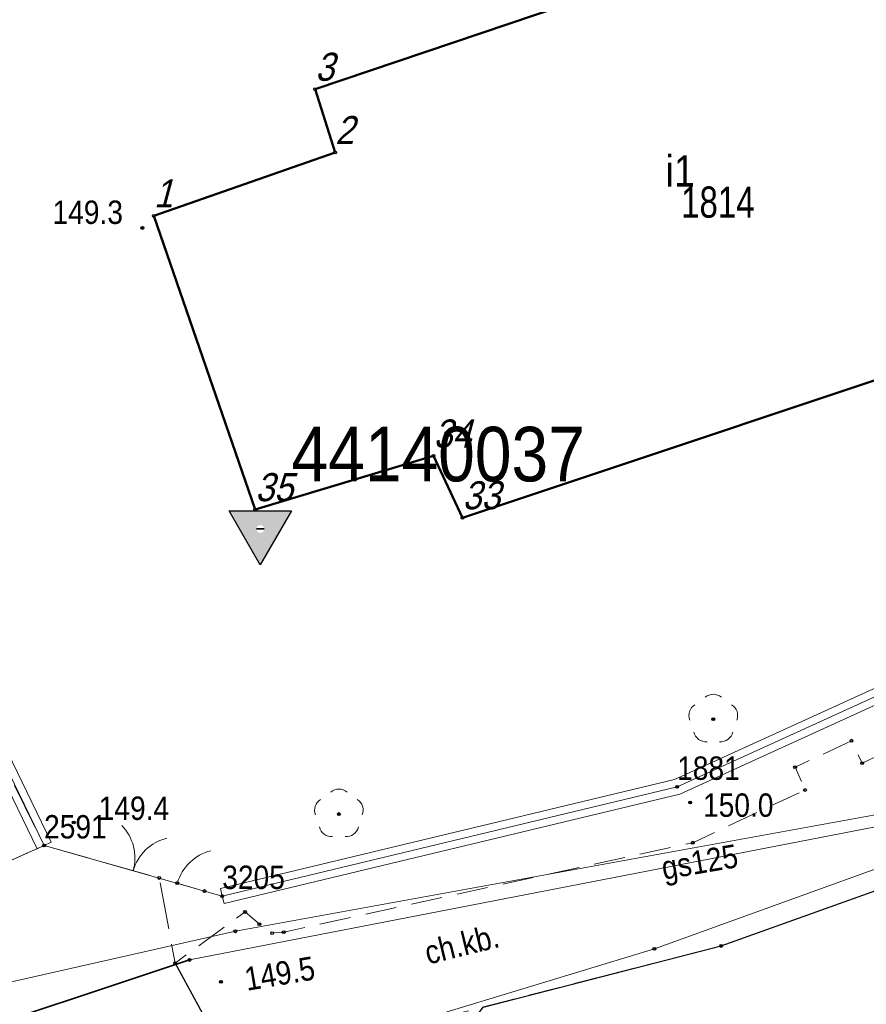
# Model space of a CAD drawing. Header units: metres. Extents: x 5551907 to 5556416, y 5709283 to 5712755.
# Tile 41 of 100: x 5554499 to 5554526, y 5710556 to 5710587. Entities that reach past the tile are written whole.
import ezdxf
from ezdxf.enums import TextEntityAlignment as Align

# ---------------------------------------------------------------- set-up
doc = ezdxf.new("R2010")
doc.units = ezdxf.units.M
for name, pattern in [('1.0_0.5', [1.5, 1, -0.5]), ('1.5_0.5', [2, 1.5, -0.5]), ('219-500', [0]), ('otob_500', [0]), ('otof_500', [0])]:
    doc.linetypes.add(name, pattern=pattern)
doc.layers.get('0').update_dxf_attribs({"color": 2, "lineweight": 5})
doc.styles.get("Standard").update_dxf_attribs({"font": 'Working1250', "width": 0.75})
doc.linetypes.add('otdn_500', pattern='A,5,0,[21,ksztalty.shx,S=0.5,R=0,X=0,Y=0]', length=5)

# ---------------------------------------------------------------- blocks, each defined once
blk = doc.blocks.new('PUNKTBUD')
at = {"color": 0}
blk.add_circle((0, 0), 0.045, dxfattribs=at)
blk = doc.blocks.new('203')
at = {"linetype": 'Continuous', "lineweight": 0}
h = blk.add_hatch(color=0, dxfattribs=at)
edge = h.paths.add_edge_path()
edge.add_arc((0, 0), 0.045, 0, 360)
blk = doc.blocks.new('PW01')
at = {"linetype": 'Continuous', "lineweight": 13}
h = blk.add_hatch(color=0, dxfattribs=at)
edge = h.paths.add_edge_path()
edge.add_arc((0, 0), 0.045, 0, 360)
blk = doc.blocks.new('OK02')
at = {"color": 0, "linetype": 'Continuous', "lineweight": 0}
for centre, start, end in [((-1.5, 0), 0, 60), ((1.5, 0), 120, 180)]:
    blk.add_arc(centre, 1.5, start, end, dxfattribs=at)
blk = doc.blocks.new('OK04')
at = {"color": 0, "linetype": 'Continuous', "lineweight": 0}
blk.add_arc((1.5, 0.001), 1.5, 120, 180, dxfattribs=at)
blk = doc.blocks.new('OP021')
at = {"linetype": 'Continuous', "lineweight": 13}
h = blk.add_hatch(color=0, dxfattribs=at)
edge = h.paths.add_edge_path()
edge.add_arc((0, 0), 0.05, 0, 360)
at = {"color": 0, "linetype": 'Continuous', "lineweight": 13}
for centre, start, end in [((0, 0.4), 49.272, 130.728), ((-0.38, 0.124), 121.308, 202.548), ((0.38, 0.124), 337.452, 58.692), ((-0.235, -0.324), 193.221, 274.871), ((0.235, -0.324), 265.129, 346.779)]:
    blk.add_arc(centre, 0.4, start, end, dxfattribs=at)
blk = doc.blocks.new('PIKIETAW1891')
at = {"color": 0}
blk.add_circle((0, 0), 0.045, dxfattribs=at)
blk = doc.blocks.new('OSHB')
h = blk.add_hatch(color=0)
edge = h.paths.add_edge_path()
edge.add_arc((0, 0), 0.125, 0, 180)
edge.add_arc((0, 0), 0.125, 180, 0)
h.paths.add_polyline_path([(0, -1.155), (-1, 0.577), (1, 0.577)])
at = {"color": 0}
for points in [[(0, -1.155), (-1, 0.577), (1, 0.577)], [(0.125, 0), (-0.125, 0)]]:
    blk.add_lwpolyline(points, close=True, dxfattribs=at)

msp = doc.modelspace()

# ---------------------------------------------------------------- linework, layer by layer
at = {"layer": '218-kontur użytku gruntowego', "color": 3, "linetype": 'CONTINUOUS', "lineweight": 18, "flags": 128}
for points in [[(5554487.99, 5710585.82), (5554500.07, 5710560.85)], [(5554500.07, 5710560.85), (5554487.99, 5710585.82)], [(5554520.36, 5710562.73), (5554547.45, 5710575.08)], [(5554547.45, 5710575.08), (5554520.36, 5710562.73)], [(5554505.78, 5710559.23), (5554520.36, 5710562.73)], [(5554520.36, 5710562.73), (5554505.78, 5710559.23)], [(5554500.07, 5710560.85), (5554505.78, 5710559.23)], [(5554505.78, 5710559.23), (5554500.07, 5710560.85)]]:
    msp.add_lwpolyline(points, dxfattribs=at)
at = {"layer": '219-działka ewidencyjna', "color": 7, "linetype": '219-500', "lineweight": 18, "flags": 128}
for points in [[(5554487.99, 5710585.82), (5554500.07, 5710560.85)], [(5554547.45, 5710575.08), (5554520.36, 5710562.73)], [(5554520.36, 5710562.73), (5554505.78, 5710559.23)], [(5554500.07, 5710560.85), (5554495.64, 5710558.86)], [(5554500.07, 5710560.85), (5554505.78, 5710559.23)]]:
    msp.add_lwpolyline(points, dxfattribs=at)
at = {"layer": '312-budynek ewidencyjny', "color": 7, "linetype": 'CONTINUOUS', "lineweight": 50, "flags": 128}
for points in [[(5554508.76, 5710585.1), (5554523.77, 5710590.18)], [(5554509.4, 5710583.07), (5554508.76, 5710585.1)], [(5554503.59, 5710581.04), (5554509.4, 5710583.07)], [(5554506.84, 5710571.62), (5554503.59, 5710581.04)], [(5554531.35, 5710577.32), (5554513.48, 5710571.36)], [(5554512.55, 5710573.34), (5554506.84, 5710571.62)], [(5554513.48, 5710571.36), (5554512.55, 5710573.34)]]:
    msp.add_lwpolyline(points, dxfattribs=at)
at = {"layer": 'brama', "color": 7, "linetype": 'otob_500', "lineweight": 18, "flags": 128}
msp.add_lwpolyline([(5554500.07, 5710560.85), (5554505.78, 5710559.23)], dxfattribs=at)
at = {"layer": 'chodnik', "color": 7, "linetype": '1.0_0.5', "lineweight": 18, "flags": 128}
msp.add_lwpolyline([(5554504.27, 5710557.08), (5554505.62, 5710554.6), (5554506.33, 5710553.74), (5554514.14, 5710555.67), (5554521.77, 5710557.63), (5554531.12, 5710560.98), (5554538.6, 5710563.66), (5554539.59, 5710563.41), (5554540.11, 5710563.11), (5554540.64, 5710562.69), (5554541.28, 5710561.94), (5554545.11, 5710563.32), (5554545.18, 5710564.56), (5554545.42, 5710565.28), (5554545.67, 5710565.68), (5554546, 5710566.11), (5554546.51, 5710566.47), (5554551.26, 5710568.27), (5554551.48, 5710569.22), (5554551.5, 5710569.95), (5554551.34, 5710570.77), (5554549.7, 5710575.88), (5554547.74, 5710575.13), (5554547.78, 5710574.28), (5554547.31, 5710573.32), (5554545.35, 5710572.44), (5554545.01, 5710573.16), (5554543.06, 5710572.25), (5554543.39, 5710571.49), (5554539, 5710569.45), (5554538.66, 5710570.19), (5554536.81, 5710569.32), (5554537.11, 5710568.56), (5554532.73, 5710566.51), (5554532.39, 5710567.23), (5554530.58, 5710566.38), (5554530.9, 5710565.65), (5554526.29, 5710563.49), (5554525.95, 5710564.21), (5554524.14, 5710563.36), (5554524.46, 5710562.63), (5554520.86, 5710560.94), (5554507.75, 5710558.07), (5554507.38, 5710558.04), (5554506.97, 5710558.33), (5554506.51, 5710558.72)], close=True, dxfattribs=at)
at = {"layer": 'furtka', "color": 7, "linetype": 'otof_500', "lineweight": 18, "flags": 128}
msp.add_lwpolyline([(5554504.34, 5710559.64), (5554505.21, 5710559.39)], dxfattribs=at)
at = {"layer": 'jezdnia', "color": 7, "linetype": '1.5_0.5', "lineweight": 18, "flags": 128}
for points in [[(5554490.54, 5710580.29), (5554486.11, 5710578.27), (5554488.25, 5710574.46), (5554490.83, 5710568.84), (5554492.55, 5710565.26), (5554495.64, 5710558.86), (5554500.07, 5710560.85)], [(5554412.43, 5710514.29), (5554408.24, 5710510.92), (5554418.66, 5710508.44), (5554419.59, 5710509.15), (5554420.38, 5710509.5), (5554421.46, 5710509.6), (5554422.36, 5710509.47), (5554423.16, 5710509.24), (5554423.89, 5710508.85), (5554424.46, 5710508.45), (5554428.69, 5710502.64), (5554439.05, 5710488.34), (5554439.27, 5710487.75), (5554439.32, 5710487.1), (5554439.14, 5710486.55), (5554438.1, 5710485.76), (5554437.65, 5710485.71), (5554436.85, 5710485.85), (5554441.68, 5710479.01), (5554444.19, 5710480.86), (5554442.45, 5710483.36), (5554443.47, 5710484.11), (5554467.28, 5710501.44), (5554488.48, 5710516.77), (5554505.22, 5710528.95), (5554521.64, 5710540.81), (5554534.16, 5710549.88), (5554542.28, 5710555.84), (5554542.73, 5710556.08), (5554548.69, 5710558.31), (5554550.14, 5710558.79), (5554550.8, 5710559.03), (5554551.51, 5710559.12), (5554552.37, 5710559.08), (5554553.78, 5710558.9), (5554554.78, 5710558.61), (5554555.64, 5710558.2), (5554556.75, 5710557.41), (5554557.27, 5710556.62), (5554557.72, 5710555.64), (5554562.19, 5710557.43), (5554562.14, 5710560.52), (5554558, 5710570.33), (5554557.22, 5710570.54), (5554556.66, 5710571.02), (5554556.14, 5710571.5), (5554555.73, 5710572.18), (5554551.34, 5710570.77), (5554551.5, 5710569.95), (5554551.48, 5710569.22), (5554551.26, 5710568.27), (5554550.9, 5710567.4), (5554550.49, 5710566.63), (5554550, 5710565.93), (5554549.32, 5710565.24), (5554547.89, 5710564.5), (5554545.11, 5710563.32), (5554541.28, 5710561.94), (5554534.34, 5710559.41), (5554531.12, 5710560.98), (5554521.77, 5710557.63), (5554514.14, 5710555.67), (5554512.15, 5710552.94), (5554509.31, 5710551.99), (5554508.96, 5710551.99), (5554508.15, 5710552.25), (5554507.64, 5710552.54), (5554506.95, 5710553.08), (5554506.33, 5710553.74), (5554505.62, 5710554.6), (5554504.27, 5710557.08), (5554503.76, 5710559.81), (5554500.07, 5710560.85), (5554495.64, 5710558.86), (5554496.41, 5710557.66), (5554496.92, 5710556.29), (5554497.23, 5710555.1), (5554497.4, 5710553.9), (5554497.47, 5710552.1), (5554497.29, 5710550.89), (5554497.03, 5710549.78), (5554496.59, 5710548.91), (5554496.04, 5710547.96), (5554495.73, 5710547.56), (5554494.8, 5710547.25), (5554491.67, 5710548.63), (5554486.93, 5710547.1), (5554485.39, 5710546.56), (5554480.26, 5710544.86), (5554478.27, 5710541.32), (5554476.06, 5710540.6), (5554472.16, 5710539.33), (5554470.22, 5710538.71), (5554468.48, 5710538.32), (5554467.02, 5710538.21), (5554465.68, 5710538.2), (5554464.68, 5710538.33), (5554463.62, 5710538.55), (5554462.32, 5710538.98), (5554460.78, 5710539.89), (5554459.64, 5710540.79), (5554459.04, 5710541.45), (5554456.35, 5710545.55), (5554450.55, 5710542.97), (5554450.88, 5710541.78), (5554451.08, 5710540.23), (5554451.01, 5710538.73), (5554450.66, 5710537.42), (5554450.07, 5710535.93), (5554449.39, 5710534.73), (5554448.6, 5710533.68), (5554447.4, 5710532.83), (5554442.88, 5710530.78), (5554440.1, 5710529.43), (5554437.5, 5710528.21), (5554433.01, 5710525.89), (5554428.59, 5710523.58), (5554424.16, 5710521.11), (5554422.19, 5710520.04), (5554421.57, 5710519.67), (5554417.2, 5710517.18), (5554414.65, 5710515.66)]]:
    msp.add_lwpolyline(points, close=True, dxfattribs=at)
at = {"layer": 'krawężnik', "color": 7, "linetype": 'CONTINUOUS', "lineweight": 25, "flags": 128}
msp.add_lwpolyline([(5554504.27, 5710557.08), (5554505.62, 5710554.6), (5554506.33, 5710553.74), (5554506.95, 5710553.08), (5554507.64, 5710552.54), (5554508.15, 5710552.25), (5554508.96, 5710551.99), (5554509.31, 5710551.99), (5554512.15, 5710552.94), (5554514.14, 5710555.67), (5554521.77, 5710557.63), (5554531.12, 5710560.98), (5554534.34, 5710559.41), (5554541.28, 5710561.94), (5554545.11, 5710563.32), (5554547.89, 5710564.5), (5554549.32, 5710565.24), (5554550, 5710565.93), (5554550.49, 5710566.63), (5554550.9, 5710567.4), (5554551.26, 5710568.27), (5554551.48, 5710569.22), (5554551.5, 5710569.95), (5554551.34, 5710570.77)], dxfattribs=at)
at = {"layer": 'obudowa ochronna przewodu', "color": 7, "linetype": 'CONTINUOUS', "lineweight": 35, "flags": 128}
msp.add_lwpolyline([(5554504.73, 5710557.18), (5554496.44, 5710554.43)], dxfattribs=at)
at = {"layer": 'przewód elektroenergetyczny podziemny', "color": 1, "linetype": 'CONTINUOUS', "lineweight": 18, "flags": 128}
for points in [[(5554488.21, 5710551.73), (5554495.52, 5710554.25), (5554496.52, 5710555.91), (5554506.2, 5710558.1), (5554534.18, 5710563.19), (5554562.31, 5710574.1)], [(5554470.04, 5710542.38), (5554475.04, 5710543.95), (5554497.65, 5710552.17), (5554504.66, 5710553.71), (5554506.65, 5710553.29), (5554509.98, 5710554), (5554512.88, 5710555.48), (5554519.63, 5710557.54), (5554531.7, 5710561.9), (5554546.5, 5710564.71)]]:
    msp.add_lwpolyline(points, dxfattribs=at)
at = {"layer": 'przewód gazowy', "color": 40, "linetype": 'CONTINUOUS', "lineweight": 18, "flags": 128}
msp.add_lwpolyline([(5554458.63, 5710544.72), (5554459.19, 5710544.18), (5554460.34, 5710544.13), (5554464.63, 5710543.71), (5554473.57, 5710545.84), (5554492.46, 5710552.44), (5554496.44, 5710554.43), (5554504.73, 5710557.18), (5554535.09, 5710563.07), (5554548.06, 5710567.83)], dxfattribs=at)
at = {"layer": 'ściana oporowa (linia)', "color": 0, "lineweight": 18}
for p, q in [((5554488.215, 5710585.929), (5554500.295, 5710560.959)), ((5554520.278, 5710562.968), (5554537.646, 5710570.888)), ((5554505.722, 5710559.473), (5554520.278, 5710562.968)), ((5554500.295, 5710560.959), (5554500.07, 5710560.85)), ((5554505.722, 5710559.473), (5554505.78, 5710559.23))]:
    msp.add_line(p, q, dxfattribs=at)
at = {"layer": 'ściana oporowa (linia)', "color": 0, "linetype": 'otdn_500', "lineweight": 18}
for p, q in [((5554487.765, 5710585.711), (5554499.845, 5710560.741)), ((5554520.442, 5710562.492), (5554537.854, 5710570.433)), ((5554505.838, 5710558.987), (5554520.442, 5710562.492)), ((5554499.845, 5710560.741), (5554500.07, 5710560.85)), ((5554505.838, 5710558.987), (5554505.78, 5710559.23))]:
    msp.add_line(p, q, dxfattribs=at)

# ---------------------------------------------------------------- block references
at = {"layer": '203-punkt graniczny', "color": 7, "linetype": 'CONTINUOUS', "lineweight": 18}
for p in [(5554520.36, 5710562.73), (5554500.07, 5710560.85), (5554505.78, 5710559.23)]:
    msp.add_blockref('203', p, dxfattribs=at)
at = {"layer": 'brama', "color": 7, "linetype": 'CONTINUOUS', "lineweight": 18, "rotation": 344.161}
msp.add_blockref('OK02', (5554502.925, 5710560.04), dxfattribs=at)
at = {"layer": 'drzewo liściaste', "color": 94, "linetype": 'CONTINUOUS', "lineweight": 18}
for p in [(5554521.52, 5710564.9), (5554509.52, 5710561.86)]:
    msp.add_blockref('OP021', p, dxfattribs=at)
at = {"layer": 'furtka', "color": 7, "linetype": 'CONTINUOUS', "lineweight": 18, "rotation": 343.968}
msp.add_blockref('OK04', (5554504.34, 5710559.64), dxfattribs=at)
at = {"layer": 'pikieta naturalna', "color": 7, "linetype": 'CONTINUOUS', "lineweight": 13}
for p in [(5554503.22, 5710580.65), (5554520.78, 5710562.23), (5554501.02, 5710561.59), (5554505.74, 5710556.48)]:
    msp.add_blockref('PW01', p, dxfattribs=at)
at = {"layer": 'Podstawowa osnowa wysokościowa bazowa', "color": 7, "linetype": 'CONTINUOUS', "lineweight": 18}
msp.add_blockref('OSHB', (5554507, 5710571), dxfattribs=at)
at = {"layer": 'Punkt budynku', "color": 5, "linetype": 'CONTINUOUS', "lineweight": 18}
for p in [(5554508.76, 5710585.1), (5554509.4, 5710583.07), (5554503.59, 5710581.04), (5554512.55, 5710573.34), (5554506.84, 5710571.62), (5554513.48, 5710571.36)]:
    msp.add_blockref('PUNKTBUD', p, dxfattribs=at)
at = {"layer": 'Punkt roboczy BDOT GESUT K1', "color": 6, "linetype": 'CONTINUOUS', "lineweight": 18}
for p in [(5554503.22, 5710580.65), (5554521.52, 5710564.9), (5554525.95, 5710564.21), (5554524.14, 5710563.36), (5554526.29, 5710563.49), (5554520.36, 5710562.73), (5554524.46, 5710562.63), (5554520.78, 5710562.23), (5554509.52, 5710561.86), (5554501.02, 5710561.59), (5554500.07, 5710560.85), (5554500.07, 5710560.85), (5554500.07, 5710560.85), (5554500.07, 5710560.85), (5554520.86, 5710560.94), (5554503.76, 5710559.81), (5554504.34, 5710559.64), (5554505.21, 5710559.39), (5554505.78, 5710559.23), (5554505.78, 5710559.23), (5554506.51, 5710558.72), (5554506.97, 5710558.33), (5554506.2, 5710558.1), (5554507.38, 5710558.04), (5554507.75, 5710558.07), (5554521.77, 5710557.63), (5554521.77, 5710557.63), (5554521.77, 5710557.63), (5554519.63, 5710557.54), (5554504.27, 5710557.08), (5554504.27, 5710557.08), (5554504.27, 5710557.08), (5554504.73, 5710557.18), (5554504.73, 5710557.18), (5554505.74, 5710556.48)]:
    msp.add_blockref('PIKIETAW1891', p, dxfattribs=at)

# ---------------------------------------------------------------- texts
at = {"layer": '203-punkt graniczny-Atr103', "color": 7, "width": 0.9}
for s, p in [('1881', (5554520.36, 5710562.73)), ('1881', (5554520.36, 5710562.73)), ('2591', (5554500.07, 5710560.85)), ('2591', (5554500.07, 5710560.85)), ('3205', (5554505.78, 5710559.23)), ('3205', (5554505.78, 5710559.23))]:
    msp.add_text(s, height=0.75, dxfattribs=at).set_placement(p, align=Align.BOTTOM_LEFT)
at = {"layer": '312-oznaczenie budynku ewidencyjnego', "color": 7, "linetype": 'CONTINUOUS', "lineweight": 18, "width": 0.79}
msp.add_text('1814', height=1, dxfattribs=at).set_placement((5554520.49, 5710580.98))
at = {"layer": '312-oznaczenie budynku ewidencyjnego-Atr117', "color": 7, "width": 0.9}
msp.add_text('i1', height=1, dxfattribs=at).set_placement((5554520.46, 5710582.48), align=Align.MIDDLE_CENTER)
at = {"layer": 'chodnik-Atr17', "color": 7, "width": 0.9}
msp.add_text('ch.kb.', height=0.75, rotation=13.88, dxfattribs=at).set_placement((5554512.38, 5710557.03))
at = {"layer": 'pikieta naturalna-Atr2', "color": 7, "width": 0.9}
for s, p in [('149.3', (5554500.34, 5710580.78)), ('149.4', (5554501.82, 5710561.67)), ('150.0', (5554521.19, 5710561.77))]:
    msp.add_text(s, height=0.75, dxfattribs=at).set_placement(p)
msp.add_text('149.5', height=0.75, rotation=9.556, dxfattribs=at).set_placement((5554506.57, 5710556.19))
at = {"layer": 'Podstawowa osnowa wysokościowa bazowa-Atr103', "color": 7, "width": 0.903}
msp.add_text('44140037', height=1.75, dxfattribs=at).set_placement((5554508, 5710572), align=Align.BOTTOM_LEFT)
at = {"layer": 'przewód gazowy-Atr1', "color": 40, "width": 0.9}
msp.add_text('gs125', height=0.75, rotation=9.663, dxfattribs=at).set_placement((5554519.87, 5710560.12), align=Align.MIDDLE_LEFT)
at = {"layer": 'Punkt budynku-Atr104', "color": 5, "oblique": 15, "width": 0.9}
for s, p in [('3', (5554508.76, 5710585.1)), ('2', (5554509.4, 5710583.07)), ('1', (5554503.59, 5710581.04)), ('34', (5554512.55, 5710573.34)), ('35', (5554506.84, 5710571.62)), ('33', (5554513.48, 5710571.36))]:
    msp.add_text(s, height=0.9, dxfattribs=at).set_placement(p, align=Align.BOTTOM_LEFT)

doc.saveas('drawing.dxf')
